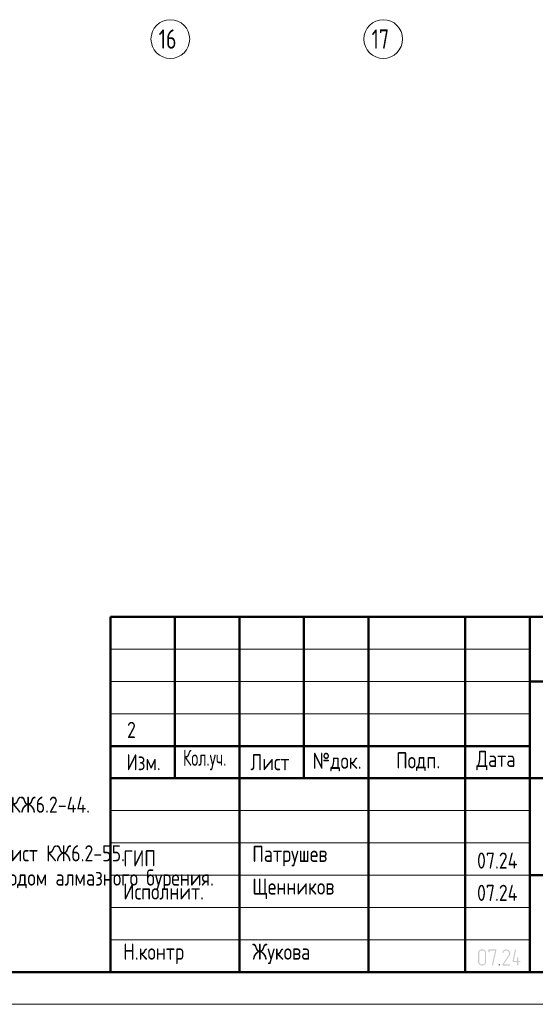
# Model space of a CAD drawing. Header units: millimetres. Extents: x 0 to 43617, y 0 to 29700.
# Tile 9 of 20: x 21595 to 29587, y 0 to 15250. Entities that reach past the tile are written whole.
import ezdxf

# ---------------------------------------------------------------- set-up
doc = ezdxf.new("R2010")
doc.units = ezdxf.units.MM
doc.linetypes.add('______5', pattern=[1100, 800, -100, 100, -100])
for name, color, linetype, lineweight in [('Standard', 7, 'Continuous', 25), ('Обрамление проемов стержнями', 7, 'Continuous', 25), ('Оси', 40, '______5', 18)]:
    doc.layers.add(name, color=color, linetype=linetype, lineweight=lineweight)
doc.styles.add('ARIAL', font='arial.ttf')
doc.styles.add('GOST 2.304-81', font='txt')
doc.styles.add('ISOCPEUR', font='txt')

msp = doc.modelspace()

# ---------------------------------------------------------------- hatches: boundary and pattern name
at = {"layer": 'Standard', "linetype": 'Continuous', "lineweight": 25, "transparency": 33554687}
h = msp.add_hatch(color=7, dxfattribs=at)
h.paths.add_polyline_path([(28825, 655), (28825, 652), (28825, 649), (28825, 647), (28824, 644), (28824, 641), (28823, 639), (28822, 637), (28821, 634), (28820, 632), (28819, 630), (28818, 627), (28816, 625), (28815, 623), (28813, 621), (28812, 619), (28810, 617), (28808, 615), (28806, 613), (28804, 612), (28801, 610), (28799, 609), (28797, 607), (28795, 606), (28792, 605), (28790, 604), (28788, 603), (28785, 603), (28782, 602), (28780, 602), (28777, 602), (28775, 601), (28772, 601), (28754, 601), (28751, 601), (28749, 602), (28746, 602), (28744, 602), (28742, 603), (28739, 603), (28737, 604), (28735, 605), (28732, 606), (28730, 607), (28728, 609), (28726, 610), (28723, 611), (28721, 613), (28719, 615), (28717, 617), (28715, 619), (28713, 621), (28711, 623), (28710, 625), (28708, 627), (28707, 629), (28706, 632), (28705, 634), (28704, 636), (28703, 639), (28702, 641), (28702, 644), (28701, 646), (28701, 649), (28701, 652), (28701, 655), (28701, 797), (28701, 799), (28701, 802), (28701, 804), (28702, 807), (28702, 809), (28703, 812), (28704, 814), (28705, 817), (28706, 819), (28707, 821), (28708, 823), (28709, 826), (28711, 828), (28713, 830), (28714, 832), (28716, 834), (28718, 836), (28720, 838), (28722, 839), (28724, 841), (28727, 842), (28729, 844), (28731, 845), (28733, 846), (28736, 847), (28738, 848), (28741, 848), (28743, 849), (28746, 849), (28749, 850), (28751, 850), (28754, 850), (28772, 850), (28775, 850), (28777, 850), (28780, 849), (28782, 849), (28785, 849), (28787, 848), (28790, 847), (28792, 846), (28794, 845), (28797, 844), (28799, 843), (28801, 841), (28803, 840), (28805, 838), (28807, 836), (28809, 834), (28811, 832), (28813, 830), (28815, 828), (28816, 826), (28818, 824), (28819, 822), (28820, 820), (28821, 817), (28822, 815), (28823, 812), (28824, 810), (28824, 807), (28825, 805), (28825, 802), (28825, 799), (28825, 797)], flags=16)
h.paths.add_polyline_path([(28808, 655), (28808, 797), (28808, 800), (28807, 804), (28806, 807), (28805, 810), (28804, 813), (28802, 816), (28800, 819), (28797, 822), (28794, 824), (28792, 826), (28789, 828), (28785, 830), (28782, 831), (28779, 832), (28775, 832), (28772, 832), (28754, 832), (28750, 832), (28747, 832), (28744, 831), (28740, 830), (28737, 828), (28734, 826), (28731, 824), (28729, 822), (28726, 819), (28724, 816), (28722, 814), (28721, 810), (28720, 807), (28719, 804), (28718, 800), (28718, 797), (28718, 655), (28718, 651), (28719, 648), (28720, 644), (28721, 641), (28723, 638), (28725, 635), (28727, 632), (28729, 630), (28732, 627), (28735, 625), (28738, 623), (28741, 622), (28744, 620), (28747, 620), (28751, 619), (28754, 619), (28772, 619), (28775, 619), (28779, 620), (28782, 620), (28785, 621), (28788, 623), (28791, 625), (28794, 627), (28797, 629), (28800, 632), (28802, 634), (28804, 637), (28805, 641), (28806, 644), (28807, 647), (28808, 651)])
for points in [[(28985, 839), (28932, 608), (28931, 607), (28931, 606), (28930, 605), (28928, 603), (28923, 601), (28921, 601), (28920, 602), (28918, 602), (28917, 603), (28916, 604), (28915, 605), (28915, 605), (28915, 606), (28914, 607), (28914, 608), (28914, 609), (28914, 610), (28914, 612), (28965, 832), (28878, 832), (28878, 815), (28878, 814), (28878, 813), (28878, 812), (28878, 811), (28877, 810), (28877, 809), (28876, 809), (28876, 808), (28875, 807), (28873, 806), (28871, 806), (28869, 806), (28869, 806), (28868, 806), (28868, 806), (28867, 806), (28866, 807), (28865, 807), (28864, 807), (28863, 808), (28863, 808), (28862, 809), (28862, 810), (28861, 811), (28861, 812), (28861, 813), (28861, 814), (28861, 815), (28861, 841), (28861, 842), (28861, 843), (28861, 844), (28861, 845), (28861, 846), (28862, 846), (28862, 847), (28863, 848), (28863, 848), (28864, 849), (28865, 849), (28866, 849), (28866, 850), (28867, 850), (28868, 850), (28870, 850), (28976, 850), (28978, 850), (28980, 849), (28982, 849), (28983, 848), (28984, 847), (28985, 845), (28985, 844), (28985, 842)], [(29189, 601), (29083, 601), (29081, 601), (29080, 602), (29078, 603), (29076, 604), (29075, 606), (29075, 607), (29074, 609), (29074, 611), (29074, 612), (29074, 613), (29075, 614), (29075, 615), (29173, 763), (29177, 770), (29179, 776), (29180, 779), (29181, 782), (29181, 786), (29181, 789), (29181, 791), (29181, 793), (29181, 795), (29180, 798), (29180, 800), (29179, 802), (29179, 804), (29178, 805), (29177, 807), (29176, 809), (29175, 811), (29173, 813), (29172, 814), (29170, 816), (29169, 818), (29167, 819), (29165, 821), (29163, 822), (29162, 823), (29160, 824), (29158, 826), (29156, 827), (29154, 828), (29152, 828), (29150, 829), (29147, 830), (29145, 831), (29143, 831), (29141, 831), (29139, 832), (29136, 832), (29134, 832), (29131, 832), (29128, 831), (29125, 831), (29122, 830), (29119, 829), (29117, 828), (29114, 827), (29111, 825), (29109, 823), (29106, 821), (29104, 819), (29102, 816), (29099, 813), (29098, 809), (29096, 806), (29094, 802), (29094, 800), (29093, 799), (29092, 798), (29091, 798), (29090, 797), (29089, 797), (29088, 796), (29086, 796), (29084, 796), (29083, 797), (29081, 797), (29080, 798), (29079, 799), (29078, 800), (29078, 800), (29078, 801), (29077, 802), (29077, 803), (29077, 804), (29077, 805), (29077, 808), (29078, 811), (29079, 813), (29080, 816), (29082, 818), (29083, 820), (29084, 823), (29085, 825), (29087, 827), (29088, 829), (29090, 831), (29092, 832), (29093, 834), (29095, 836), (29097, 837), (29099, 839), (29101, 840), (29104, 843), (29108, 844), (29112, 846), (29116, 848), (29120, 849), (29124, 849), (29129, 850), (29133, 850), (29136, 850), (29139, 850), (29143, 849), (29146, 849), (29149, 848), (29151, 848), (29154, 847), (29157, 846), (29160, 845), (29163, 843), (29166, 842), (29168, 840), (29171, 839), (29174, 837), (29176, 835), (29179, 833), (29181, 830), (29184, 828), (29186, 825), (29188, 823), (29190, 820), (29191, 818), (29193, 815), (29194, 812), (29196, 810), (29197, 807), (29198, 804), (29198, 801), (29199, 798), (29199, 795), (29200, 792), (29200, 789), (29200, 784), (29199, 780), (29198, 776), (29197, 772), (29196, 770), (29195, 767), (29195, 765), (29193, 763), (29192, 760), (29191, 758), (29189, 755), (29188, 753), (29099, 619), (29189, 619), (29191, 619), (29192, 618), (29194, 618), (29195, 616), (29196, 615), (29197, 613), (29198, 612), (29198, 610), (29198, 609), (29197, 607), (29197, 606), (29195, 604), (29195, 603), (29194, 603), (29194, 602), (29193, 602), (29192, 602), (29191, 601), (29190, 601)], [(29322, 672), (29349, 672), (29351, 672), (29352, 672), (29354, 671), (29355, 670), (29357, 668), (29357, 667), (29358, 665), (29358, 663), (29358, 662), (29358, 660), (29357, 659), (29356, 657), (29355, 657), (29355, 656), (29354, 656), (29353, 655), (29352, 655), (29351, 655), (29350, 655), (29349, 655), (29322, 655), (29322, 610), (29322, 609), (29322, 608), (29322, 607), (29322, 606), (29321, 605), (29321, 605), (29321, 604), (29320, 603), (29319, 602), (29317, 602), (29316, 601), (29314, 601), (29313, 601), (29312, 601), (29312, 601), (29311, 602), (29310, 602), (29309, 602), (29308, 603), (29307, 603), (29307, 604), (29306, 605), (29306, 605), (29305, 606), (29305, 607), (29305, 608), (29305, 609), (29305, 610), (29305, 655), (29243, 655), (29241, 655), (29239, 655), (29237, 656), (29236, 657), (29235, 658), (29234, 660), (29234, 661), (29234, 663), (29234, 665), (29269, 843), (29270, 845), (29270, 846), (29271, 847), (29272, 848), (29278, 850), (29280, 850), (29281, 849), (29283, 849), (29284, 848), (29285, 847), (29285, 846), (29286, 846), (29286, 845), (29287, 844), (29287, 843), (29287, 842), (29287, 841), (29287, 839), (29253, 672), (29305, 672), (29305, 717), (29305, 718), (29305, 720), (29306, 721), (29307, 723), (29308, 724), (29309, 724), (29310, 725), (29310, 725), (29311, 725), (29312, 726), (29313, 726), (29314, 726), (29315, 726), (29317, 725), (29318, 725), (29320, 723), (29320, 723), (29321, 722), (29321, 721), (29322, 721), (29322, 720), (29322, 719), (29322, 718), (29322, 717)], [(29029, 619), (29031, 619), (29033, 618), (29034, 618), (29035, 616), (29037, 615), (29037, 613), (29038, 612), (29038, 610), (29038, 609), (29038, 607), (29037, 606), (29036, 604), (29035, 603), (29035, 603), (29034, 602), (29033, 602), (29032, 602), (29031, 601), (29030, 601), (29029, 601), (29027, 601), (29026, 602), (29024, 603), (29023, 604), (29022, 605), (29021, 607), (29020, 608), (29020, 610), (29020, 611), (29021, 613), (29022, 614), (29023, 616), (29023, 616), (29024, 617), (29024, 618), (29025, 618), (29026, 619), (29027, 619), (29028, 619)]]:
    msp.add_hatch(color=7, dxfattribs=at).paths.add_polyline_path(points, flags=16)

# ---------------------------------------------------------------- linework, layer by layer
at = {"layer": 'Standard', "color": 7, "linetype": 'Continuous', "lineweight": 50, "transparency": 33554687}
for p, q in [((23000, 500), (23000, 6000)), ((23000, 6000), (41500, 6000)), ((24000, 3500), (24000, 6000)), ((25000, 500), (25000, 6000)), ((26000, 3500), (26000, 6000)), ((27000, 500), (27000, 6000)), ((28500, 500), (28500, 6000)), ((29500, 500), (29500, 6000)), ((29500, 5000), (41500, 5000)), ((23000, 4000), (29500, 4000)), ((23000, 4000), (29500, 4000)), ((23000, 3500), (29500, 3500)), ((23000, 3500), (29500, 3500)), ((29500, 3500), (41500, 3500)), ((29500, 2000), (41500, 2000))]:
    msp.add_line(p, q, dxfattribs=at)
at = {"layer": 'Standard', "color": 7, "linetype": 'Continuous', "lineweight": 13, "transparency": 33554687}
for p, q in [((23000, 5500), (29500, 5500)), ((23000, 5000), (29500, 5000)), ((23000, 4500), (29500, 4500)), ((23000, 3000), (29500, 3000)), ((23000, 2500), (29500, 2500)), ((23000, 2500), (29500, 2500)), ((23000, 2000), (29500, 2000)), ((23000, 2000), (29500, 2000)), ((23000, 1500), (29500, 1500)), ((23000, 1000), (29500, 1000))]:
    msp.add_line(p, q, dxfattribs=at)
at = {"layer": 'Standard', "color": 7, "linetype": 'Continuous', "lineweight": 25, "transparency": 33554687}
msp.add_line((23000, 500), (41500, 500), dxfattribs=at)
msp.add_line((23000, 500), (41500, 500), dxfattribs=at)
msp.add_line((23000, 500), (41500, 500), dxfattribs=at)
at = {"layer": 'Standard', "color": 7, "linetype": 'Continuous', "lineweight": 13, "transparency": 33554687}
msp.add_lwpolyline([(0, 0), (42000, 0), (42000, 29700), (0, 29700), (0, 0)], close=True, dxfattribs=at)
at = {"layer": 'Standard', "color": 7, "linetype": 'Continuous', "lineweight": 50, "transparency": 33554687}
msp.add_lwpolyline([(2000, 29200), (41500, 29200), (41500, 500), (2000, 500), (2000, 29200)], close=True, dxfattribs=at)
at = {"layer": 'Оси', "color": 7, "linetype": 'Continuous', "lineweight": 13, "transparency": 33554687}
for centre in [(23930, 14950), (27230, 14950)]:
    msp.add_circle(centre, 300, dxfattribs=at)

# ---------------------------------------------------------------- texts
at = {"layer": 'Standard', "color": 7, "linetype": 'Continuous', "lineweight": 18, "transparency": 33554687, "insert": (23327, 4250), "char_height": 250, "width": 283.33, "attachment_point": 5, "style": 'GOST 2.304-81'}
msp.add_mtext('\\A1;{\\fGOST 2.304-81|i0|b0;\\H250.000000;\\W1.000000;\\C7;2}\\P', dxfattribs=at)
at = {"layer": 'Standard', "color": 7, "linetype": 'Continuous', "lineweight": 25, "transparency": 33554687, "char_height": 250, "attachment_point": 7, "style": 'GOST 2.304-81'}
for s, insert, width in [('Изм.', (23248, 3625), 631.15), ('\\W0.83;Кол.уч.', (24127, 3625), 799.96), ('Лист', (25171, 3625), 782.23), ('№док.', (26135, 3607), 853.39), ('Подп.', (27431, 3614), 764.53), ('Дата', (28673, 3625), 782.23), ('ГИП', (23200, 2137), 586.81), ('Патрушев', (25200, 2137), 1386.36), ('07.24', (28683, 2101), 817.62), ('Исполнит.', (23200, 1622), 1386.36), ('Щенников', (25200, 1631), 1333.08), ('07.24', (28683, 1601), 817.62), ('Н.контр', (23200, 622), 1102.09), ('Жукова', (25200, 622), 1031.11)]:
    msp.add_mtext(s, dxfattribs=dict(at, insert=insert, width=width))
at = {"layer": 'Обрамление проемов стержнями', "color": 7, "linetype": 'Continuous', "lineweight": 13, "transparency": 33554687, "insert": (12000, 3217), "char_height": 250, "width": 15672.53, "attachment_point": 1, "line_spacing_factor": 0.903614, "style": 'ARIAL'}
msp.add_mtext('\\A1;{\\fGOST 2.304-81|i0|b0;\\H250.000000;\\W1.000000;\\C7;1. Общие указания см. листы КЖ6.2-1. Ведомость расхода стали см. лист КЖ6.2-44.}\\P{\\fGOST 2.304-81|i0|b0;\\H250.000000;\\W1.000000;\\C7;2. Спецификацию элементов, ведомость деталей см. листы КЖ6.2-44.}\\P{\\fGOST 2.304-81|i0|b0;\\H250.000000;\\W1.000000;\\C7;3. Сечения по плите перекрытия см. лист КЖ6.2-55. Детали плана см. лист КЖ6.2-55.}\\P{\\fGOST 2.304-81|i0|b0;\\H250.000000;\\W1.000000;\\C7;4. Проемы размерами до 300х300 - допускается выполнять по месту, методом алмазного бурения.}\\P', dxfattribs=at)
at = {"layer": 'Оси', "color": 7, "linetype": 'Continuous', "lineweight": 25, "transparency": 33554687, "char_height": 300, "width": 472.28, "attachment_point": 7, "style": 'ISOCPEUR'}
for s, insert in [('\\W0.75;16', (23750, 14800)), ('\\W0.75;17', (27050, 14800))]:
    msp.add_mtext(s, dxfattribs=dict(at, insert=insert))

doc.saveas('drawing.dxf')
